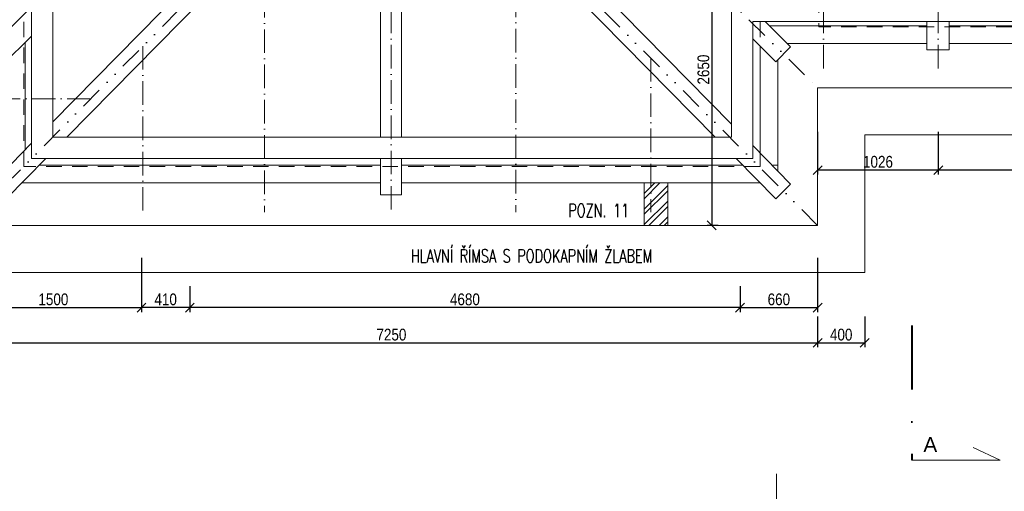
# Model space of a CAD drawing. Header units: millimetres. Extents: x -300958 to -108039, y 30118 to 292543.
# Tile 233 of 256: x -201169 to -192795, y 157382 to 161394. Entities that reach past the tile are written whole.
import ezdxf

# ---------------------------------------------------------------- set-up
doc = ezdxf.new("R2010")
doc.units = ezdxf.units.MM
doc.header["$MEASUREMENT"] = 0
for name, pattern in [('CERCHOVANA1', [6, 4, -1, 0, -1]), ('DGN Style 2', [879.857395, 527.914437, -351.942958]), ('DGN Style 4', [1094.119168, 546.717885, -273.358943, 0.683397, -273.358943]), ('Divide', [31.75, 12.7, -6.35, 0, -6.35, 0, -6.35])]:
    doc.linetypes.add(name, pattern=pattern)
doc.layers.get('0').update_dxf_attribs({"lineweight": 13})
doc.layers.get('Defpoints').update_dxf_attribs({"color": 3, "lineweight": 13})
for name, color, linetype, lineweight in [('A_Krokev', 134, 'CERCHOVANA1', 9), ('A_Pozednice', 102, 'Continuous', 9), ('A_Vazné trámy', 52, 'Continuous', 9), ('A_Vodorovné prvky krovu', 133, 'Continuous', 9), ('C_Lomy střešním pláštěm', 223, 'Divide', 30), ('dims', 7, 'Continuous', 9), ('legenda', 7, 'Continuous', 13), ('Materiály', 1, 'Continuous', 13), ('popis', 7, 'Continuous', 9), ('RAMECEK', 7, 'Continuous', 0), ('rez', 7, 'Continuous', 13), ('tenka', 7, 'Continuous', 13), ('walls pod', 7, 'Continuous', 13)]:
    doc.layers.add(name, color=color, linetype=linetype, lineweight=lineweight)
doc.styles.add('GENERATED_STYLE_8', font='arial.ttf')
doc.styles.add('STYLE-0', font='ARIALN.TTF')
doc.styles.add('Style-Arial', font='arial.ttf')
doc.dimstyles.new('arch', dxfattribs={"dimscale": 50, "dimtxt": 2.5, "dimasz": 2.5, "dimexe": 1.25, "dimexo": 0.9, "dimtad": 1, "dimdec": 0, "dimtxsty": 'STYLE-0', "dimblk": 'ARCHTICK', "dimcen": 2.5, "dimadec": 0, "dimazin": 0, "dimtfac": 1, "dimtdec": 0, "dimtmove": 2, "dimatfit": 3, "dimldrblk": 'ARCHTICK', "dimfxl": 0, "dimarcsym": 0})

# ---------------------------------------------------------------- blocks, each defined once
blk = doc.blocks.new('*U49')
at = {"layer": 'RAMECEK', "linetype": 'Continuous', "lineweight": 0}
blk.add_line((-5250, -11137.5), (-5250, -10837.5), dxfattribs=at)
blk = doc.blocks.new('*U7')
at = {"layer": 'rez', "linetype": 'DGN Style 4', "lineweight": 40}
blk.add_line((-376.1, 573.9), (-376.1, -573.9), dxfattribs=at)
at = {"layer": 'rez', "linetype": 'Continuous', "lineweight": 0, "flags": 128}
blk.add_lwpolyline([(-376.1, -573.9), (376.1, -573.9), (146.2, -463.7)], dxfattribs=at)
blk = doc.blocks.new('_ArchTick')
at = {"color": 0, "linetype": 'ByBlock', "flags": 128}
blk.add_lwpolyline([(-0.5, -0.5), (0.5, 0.5)], dxfattribs=at)
blk = doc.blocks.new('*D2630')
at = {"layer": 'Defpoints', "color": 0, "linetype": 'Continuous'}
for p in [(-201632.6, 159445), (-200132.6, 159445), (-200132.6, 158945)]:
    blk.add_point(p, dxfattribs=at)
at = {"layer": 'dims', "color": 0, "linetype": 'Continuous', "lineweight": -2}
for p, q in [((-201632.6, 159370), (-201632.6, 158907.5)), ((-200132.6, 159370), (-200132.6, 158907.5)), ((-201632.6, 158945), (-200132.6, 158945))]:
    blk.add_line(p, q, dxfattribs=at)
at = {"layer": 'dims', "color": 0, "linetype": 'Continuous', "lineweight": -2, "xscale": 75, "yscale": 75, "zscale": 75, "rotation": 180}
blk.add_blockref('_ArchTick', (-201632.6, 158945), dxfattribs=at)
at = {"layer": 'dims', "color": 0, "linetype": 'Continuous', "lineweight": -2, "xscale": 75, "yscale": 75, "zscale": 75}
blk.add_blockref('_ArchTick', (-200132.6, 158945), dxfattribs=at)
at = {"layer": 'dims', "color": 0, "linetype": 'Continuous', "insert": (-200882.6, 159014.8), "char_height": 100, "attachment_point": 5, "style": 'STYLE-0'}
blk.add_mtext('1500', dxfattribs=at)
blk = doc.blocks.new('*D2631')
at = {"layer": 'Defpoints', "color": 0, "linetype": 'Continuous'}
for p in [(-194382.6, 159445), (-195042.6, 159126.8), (-194382.6, 158945)]:
    blk.add_point(p, dxfattribs=at)
at = {"layer": 'dims', "color": 0, "linetype": 'Continuous', "lineweight": -2}
for p, q in [((-194382.6, 159370), (-194382.6, 158907.5)), ((-195042.6, 159051.8), (-195042.6, 158907.5)), ((-195042.6, 158945), (-194382.6, 158945))]:
    blk.add_line(p, q, dxfattribs=at)
at = {"layer": 'dims', "color": 0, "linetype": 'Continuous', "lineweight": -2, "xscale": 75, "yscale": 75, "zscale": 75, "rotation": 180}
blk.add_blockref('_ArchTick', (-195042.6, 158945), dxfattribs=at)
at = {"layer": 'dims', "color": 0, "linetype": 'Continuous', "lineweight": -2, "xscale": 75, "yscale": 75, "zscale": 75}
blk.add_blockref('_ArchTick', (-194382.6, 158945), dxfattribs=at)
at = {"layer": 'dims', "color": 0, "linetype": 'Continuous', "insert": (-194712.6, 159014.8), "char_height": 100, "attachment_point": 5, "style": 'STYLE-0'}
blk.add_mtext('660', dxfattribs=at)
blk = doc.blocks.new('*D2632')
at = {"layer": 'Defpoints', "color": 0, "linetype": 'Continuous'}
for p in [(-201632.6, 158945), (-194382.6, 158945), (-194382.6, 158645)]:
    blk.add_point(p, dxfattribs=at)
at = {"layer": 'dims', "color": 0, "linetype": 'Continuous', "lineweight": -2}
for p, q in [((-201632.6, 158870), (-201632.6, 158607.5)), ((-194382.6, 158870), (-194382.6, 158607.5)), ((-201632.6, 158645), (-194382.6, 158645))]:
    blk.add_line(p, q, dxfattribs=at)
at = {"layer": 'dims', "color": 0, "linetype": 'Continuous', "lineweight": -2, "xscale": 75, "yscale": 75, "zscale": 75, "rotation": 180}
blk.add_blockref('_ArchTick', (-201632.6, 158645), dxfattribs=at)
at = {"layer": 'dims', "color": 0, "linetype": 'Continuous', "lineweight": -2, "xscale": 75, "yscale": 75, "zscale": 75}
blk.add_blockref('_ArchTick', (-194382.6, 158645), dxfattribs=at)
at = {"layer": 'dims', "color": 0, "linetype": 'Continuous', "insert": (-198007.6, 158714.8), "char_height": 100, "attachment_point": 5, "style": 'STYLE-0'}
blk.add_mtext('7250', dxfattribs=at)
blk = doc.blocks.new('*D2642')
at = {"layer": 'Defpoints', "color": 0, "linetype": 'Continuous'}
for p in [(-193356.7, 160515), (-189360.3, 160515), (-193356.7, 160115)]:
    blk.add_point(p, dxfattribs=at)
at = {"layer": 'dims', "color": 0, "linetype": 'Continuous', "lineweight": -2}
for p, q in [((-193356.7, 160440), (-193356.7, 160077.5)), ((-189360.3, 160440), (-189360.3, 160077.5)), ((-189360.3, 160115), (-193356.7, 160115))]:
    blk.add_line(p, q, dxfattribs=at)
at = {"layer": 'dims', "color": 0, "linetype": 'Continuous', "lineweight": -2, "xscale": 75, "yscale": 75, "zscale": 75, "rotation": 180}
blk.add_blockref('_ArchTick', (-193356.7, 160115), dxfattribs=at)
at = {"layer": 'dims', "color": 0, "linetype": 'Continuous', "lineweight": -2, "xscale": 75, "yscale": 75, "zscale": 75}
blk.add_blockref('_ArchTick', (-189360.3, 160115), dxfattribs=at)
at = {"layer": 'dims', "color": 0, "linetype": 'Continuous', "insert": (-191358.5, 160184.8), "char_height": 100, "attachment_point": 5, "style": 'STYLE-0'}
blk.add_mtext('3996', dxfattribs=at)
blk = doc.blocks.new('*D2643')
at = {"layer": 'Defpoints', "color": 0, "linetype": 'Continuous'}
for p in [(-194382.6, 160515), (-193356.7, 160515), (-194382.6, 160115)]:
    blk.add_point(p, dxfattribs=at)
at = {"layer": 'dims', "color": 0, "linetype": 'Continuous', "lineweight": -2}
for p, q in [((-194382.6, 160440), (-194382.6, 160077.5)), ((-193356.7, 160440), (-193356.7, 160077.5)), ((-193356.7, 160115), (-194382.6, 160115))]:
    blk.add_line(p, q, dxfattribs=at)
at = {"layer": 'dims', "color": 0, "linetype": 'Continuous', "lineweight": -2, "xscale": 75, "yscale": 75, "zscale": 75, "rotation": 180}
blk.add_blockref('_ArchTick', (-194382.6, 160115), dxfattribs=at)
at = {"layer": 'dims', "color": 0, "linetype": 'Continuous', "lineweight": -2, "xscale": 75, "yscale": 75, "zscale": 75}
blk.add_blockref('_ArchTick', (-193356.7, 160115), dxfattribs=at)
at = {"layer": 'dims', "color": 0, "linetype": 'Continuous', "insert": (-193869.6, 160184.8), "char_height": 100, "attachment_point": 5, "style": 'STYLE-0'}
blk.add_mtext('1026', dxfattribs=at)
blk = doc.blocks.new('*D2231')
at = {"layer": 'Defpoints', "color": 0, "linetype": 'Continuous'}
for p in [(-195152.9, 162295), (-195284, 159645), (-195152.9, 159645)]:
    blk.add_point(p, dxfattribs=at)
at = {"layer": 'dims', "color": 0, "linetype": 'Continuous', "lineweight": -2}
for p, q in [((-195227.9, 162295), (-195321.5, 162295)), ((-195284, 162295), (-195284, 159645)), ((-195227.9, 159645), (-195321.5, 159645))]:
    blk.add_line(p, q, dxfattribs=at)
at = {"layer": 'dims', "color": 0, "linetype": 'Continuous', "lineweight": -2, "xscale": 75, "yscale": 75, "zscale": 75}
for p, rotation in [((-195284, 162295), 90), ((-195284, 159645), 270)]:
    blk.add_blockref('_ArchTick', p, dxfattribs=dict(at, rotation=rotation))
at = {"layer": 'dims', "color": 0, "linetype": 'Continuous', "insert": (-195353.8, 160970), "char_height": 100, "attachment_point": 5, "rotation": 90, "style": 'STYLE-0'}
blk.add_mtext('2650', dxfattribs=at)
blk = doc.blocks.new('*D2236')
at = {"layer": 'Defpoints', "color": 0, "linetype": 'Continuous'}
for p in [(-194382.6, 158945), (-193982.6, 158945), (-193982.6, 158645)]:
    blk.add_point(p, dxfattribs=at)
at = {"layer": 'dims', "color": 0, "linetype": 'Continuous', "lineweight": -2}
for p, q in [((-194382.6, 158870), (-194382.6, 158607.5)), ((-193982.6, 158870), (-193982.6, 158607.5)), ((-194382.6, 158645), (-193982.6, 158645))]:
    blk.add_line(p, q, dxfattribs=at)
at = {"layer": 'dims', "color": 0, "linetype": 'Continuous', "lineweight": -2, "xscale": 75, "yscale": 75, "zscale": 75, "rotation": 180}
blk.add_blockref('_ArchTick', (-194382.6, 158645), dxfattribs=at)
at = {"layer": 'dims', "color": 0, "linetype": 'Continuous', "lineweight": -2, "xscale": 75, "yscale": 75, "zscale": 75}
blk.add_blockref('_ArchTick', (-193982.6, 158645), dxfattribs=at)
at = {"layer": 'dims', "color": 0, "linetype": 'Continuous', "insert": (-194182.6, 158714.8), "char_height": 100, "attachment_point": 5, "style": 'STYLE-0'}
blk.add_mtext('400', dxfattribs=at)
blk = doc.blocks.new('*D2237')
at = {"layer": 'Defpoints', "color": 0, "linetype": 'Continuous'}
for p in [(-200132.6, 159201.8), (-199722.6, 159201.8), (-200132.6, 158945)]:
    blk.add_point(p, dxfattribs=at)
at = {"layer": 'dims', "color": 0, "linetype": 'Continuous', "lineweight": -2}
for p, q in [((-200132.6, 159126.8), (-200132.6, 158907.5)), ((-199722.6, 159126.8), (-199722.6, 158907.5)), ((-199722.6, 158945), (-200132.6, 158945))]:
    blk.add_line(p, q, dxfattribs=at)
at = {"layer": 'dims', "color": 0, "linetype": 'Continuous', "lineweight": -2, "xscale": 75, "yscale": 75, "zscale": 75, "rotation": 180}
blk.add_blockref('_ArchTick', (-200132.6, 158945), dxfattribs=at)
at = {"layer": 'dims', "color": 0, "linetype": 'Continuous', "lineweight": -2, "xscale": 75, "yscale": 75, "zscale": 75}
blk.add_blockref('_ArchTick', (-199722.6, 158945), dxfattribs=at)
at = {"layer": 'dims', "color": 0, "linetype": 'Continuous', "insert": (-199927.6, 159014.8), "char_height": 100, "attachment_point": 5, "style": 'STYLE-0'}
blk.add_mtext('410', dxfattribs=at)
blk = doc.blocks.new('*D2238')
at = {"layer": 'Defpoints', "color": 0, "linetype": 'Continuous'}
for p in [(-199722.6, 159201.8), (-195042.6, 159201.8), (-199722.6, 158945)]:
    blk.add_point(p, dxfattribs=at)
at = {"layer": 'dims', "color": 0, "linetype": 'Continuous', "lineweight": -2}
for p, q in [((-199722.6, 159126.8), (-199722.6, 158907.5)), ((-195042.6, 159126.8), (-195042.6, 158907.5)), ((-195042.6, 158945), (-199722.6, 158945))]:
    blk.add_line(p, q, dxfattribs=at)
at = {"layer": 'dims', "color": 0, "linetype": 'Continuous', "lineweight": -2, "xscale": 75, "yscale": 75, "zscale": 75, "rotation": 180}
blk.add_blockref('_ArchTick', (-199722.6, 158945), dxfattribs=at)
at = {"layer": 'dims', "color": 0, "linetype": 'Continuous', "lineweight": -2, "xscale": 75, "yscale": 75, "zscale": 75}
blk.add_blockref('_ArchTick', (-195042.6, 158945), dxfattribs=at)
at = {"layer": 'dims', "color": 0, "linetype": 'Continuous', "insert": (-197382.6, 159014.8), "char_height": 100, "attachment_point": 5, "style": 'STYLE-0'}
blk.add_mtext('4680', dxfattribs=at)

msp = doc.modelspace()

# ---------------------------------------------------------------- hatches: boundary and pattern name
at = {"layer": 'Materiály', "linetype": 'Continuous', "lineweight": 0}
h = msp.add_hatch(dxfattribs=at)
h.set_pattern_fill('ANSI32', color=256, scale=250, style=0)
h.set_pattern_definition([(45, (31500, 0), (-66.29126, 66.29126), []), (45, (31544.19, 0), (-66.29126, 66.29126), [])])
h.paths.add_polyline_path([(-195657.6, 160005.9), (-195857.6, 160005.9), (-195857.6, 159645), (-195657.6, 159645)])

# ---------------------------------------------------------------- linework, layer by layer
at = {"layer": 'A_Krokev', "ltscale": 50}
for p, q in [((-198011.1, 163280.2), (-198011.1, 159756.1)), ((-194334.1, 162680), (-194334.1, 160961.8)), ((-193357.5, 162680), (-193356.7, 160961.8)), ((-199087.1, 162212.3), (-199087.1, 159756.1)), ((-196949.3, 162216.5), (-196949.3, 159756.1)), ((-200120.6, 161170.3), (-200120.6, 159756.1)), ((-195802.6, 161067.6), (-195802.6, 159756.1)), ((-200565, 160722.3), (-201473.2, 160722.3))]:
    msp.add_line(p, q, dxfattribs=at)
at = {"layer": 'A_Pozednice', "ltscale": 0.4}
for points in [[(-193453.5, 161341.3), (-194792.3, 161341.3)], [(-189457.1, 161341.3), (-193263.5, 161341.3)], [(-201122.7, 160288.3), (-201122.7, 161200.8)], [(-194871.7, 161169.5), (-194871.7, 160260.1)], [(-194641.4, 161191.3), (-193453.5, 161191.3)], [(-193263.5, 161191.3), (-189457.1, 161191.3)], [(-194721.7, 160107.8), (-194721.7, 161052.8)], [(-198100, 160155.9), (-201003.6, 160155.9)], [(-195018.7, 160155.9), (-197922.2, 160155.9)], [(-194721.7, 160107.8), (-194721.7, 160155.9), (-194769.1, 160155.9)], [(-201151.3, 160005.9), (-198100, 160005.9)], [(-197922.2, 160005.9), (-194871, 160005.9)]]:
    msp.add_lwpolyline(points, dxfattribs=at)
at = {"layer": 'A_Vazné trámy', "ltscale": 0.4}
for points in [[(-198496.4, 162955), (-200888.5, 160526.1)], [(-200768.4, 160394.6), (-198246.8, 162955)], [(-198100, 162955), (-198100, 160394.6)], [(-197922.2, 160394.6), (-197922.2, 162955)], [(-195253.8, 160394.6), (-197775.4, 162955)], [(-197525.9, 162955), (-195114.8, 160506.9)], [(-201068.5, 161504.8), (-201439.3, 161137.5), (-201314.2, 161011.2), (-201068.5, 161254.5)], [(-194829.1, 161377.8), (-194612.2, 161162.3), (-194738, 161036.6), (-194934.8, 161232.2)], [(-193263.5, 161377.8), (-193263.5, 161138.1), (-193453.5, 161138.1), (-193453.5, 161377.8)], [(-201068.5, 160343.3), (-201410, 159996.6), (-201284.3, 159870.9), (-200945.7, 160214.6)], [(-194934.8, 160324.1), (-194612.2, 159996.6), (-194738, 159870.9), (-195076.5, 160214.6)], [(-198100, 160214.6), (-198100, 159904.8), (-197922.2, 159904.8), (-197922.2, 160214.6)]]:
    msp.add_lwpolyline(points, dxfattribs=at)
at = {"layer": 'A_Vodorovné prvky krovu'}
for points in [[(-185405.1, 176548.9), (-201068.5, 176548.9), (-201068.5, 160214.6), (-194934.8, 160214.6), (-194934.8, 161377.8), (-185284.9, 161377.8)], [(-185405.1, 176548.9), (-201068.5, 176548.9), (-201068.5, 160214.6), (-194934.8, 160214.6), (-194934.8, 161377.8), (-185284.9, 161377.8)], [(-185405.1, 176368.9), (-200888.5, 176368.9), (-200888.5, 160394.6), (-195114.8, 160394.6), (-195114.8, 161557.8), (-185284.9, 161557.8)], [(-185405.1, 176368.9), (-200888.5, 176368.9), (-200888.5, 160394.6), (-195114.8, 160394.6), (-195114.8, 161557.8), (-185284.9, 161557.8)]]:
    msp.add_lwpolyline(points, dxfattribs=at)
at = {"layer": 'C_Lomy střešním pláštěm', "ltscale": 15}
for points in [[(-201632.6, 159645), (-198011.1, 163297), (-198011.1, 164414.3), (-194382.6, 160815)], [(-194382.6, 159645), (-198011.1, 163280.2)]]:
    msp.add_lwpolyline(points, dxfattribs=at)
at = {"layer": 'tenka', "linetype": 'DGN Style 2', "lineweight": 0, "ltscale": 0.25}
for p, q in [((-185472.6, 161335), (-194372.6, 161335)), ((-194872.6, 160145), (-201132.6, 160145))]:
    msp.add_line(p, q, dxfattribs=at)
at = {"layer": 'tenka', "linetype": 'Continuous'}
for p, q in [((-195857.6, 159645), (-195857.6, 160005.9)), ((-195657.6, 159645), (-195657.6, 160005.9))]:
    msp.add_line(p, q, dxfattribs=at)
at = {"layer": 'tenka', "linetype": 'Continuous', "lineweight": 0, "flags": 128}
msp.add_lwpolyline([(-185182.6, 177495), (-202032.6, 177495), (-202032.6, 159245), (-193982.6, 159245), (-193982.6, 160415), (-185282.6, 160415)], dxfattribs=at)
at = {"layer": 'tenka', "linetype": 'Continuous', "flags": 128}
msp.add_lwpolyline([(-185182.6, 177095), (-201632.6, 177095), (-201632.6, 159645), (-194382.6, 159645), (-194382.6, 160815), (-185282.6, 160815)], dxfattribs=at)
at = {"layer": 'walls pod', "linetype": 'DGN Style 2', "ltscale": 0.25}
for p, q in [((-201132.6, 160145), (-201132.6, 170015)), ((-194872.6, 160145), (-194872.6, 170015)), ((-194372.6, 167525), (-194372.6, 161335))]:
    msp.add_line(p, q, dxfattribs=at)

# ---------------------------------------------------------------- block references
at = {"layer": 'RAMECEK', "linetype": 'Continuous', "lineweight": 0}
msp.add_blockref('*U49', (-189482.6, 168370), dxfattribs=at)
at = {"layer": 'rez', "linetype": 'DGN Style 4', "lineweight": 40}
msp.add_blockref('*U7', (-193206.5, 158220.3), dxfattribs=at)

# ---------------------------------------------------------------- texts
at = {"layer": 'legenda', "linetype": 'Continuous', "lineweight": 0, "insert": (-196503.9, 159771.6), "char_height": 112, "attachment_point": 4, "rotation": 0.00116, "line_spacing_factor": 0.765173, "style": 'Style-Arial'}
msp.add_mtext('{\\Fromans|c0;\\W0.71429;POZN. \\Fromans|c238;11}', dxfattribs=at)
at = {"layer": 'popis', "linetype": 'Continuous', "insert": (-197842.9, 159384.7), "char_height": 112, "attachment_point": 4, "rotation": 0.00116, "line_spacing_factor": 0.765173, "style": 'Style-Arial'}
msp.add_mtext('{\\Fromans|c238;\\W0.71429;HLAVNÍ ŘÍMSA S PODOKAPNÍM ŽLABEM}', dxfattribs=at)
at = {"layer": 'rez', "linetype": 'Continuous', "lineweight": 0, "insert": (-193482.8, 157718.3), "char_height": 125, "width": 286.438, "attachment_point": 7, "style": 'GENERATED_STYLE_8'}
msp.add_mtext('A', dxfattribs=at)

# ---------------------------------------------------------------- dimensions: what is measured, and where the dimension line sits
at = {"layer": 'dims', "linetype": 'Continuous'}
for base, p1, p2, angle, override, picture, middle in [((-195284, 159645), (-195152.9, 162295), (-195152.9, 159645), 270, {"dimtxt": 2, "dimasz": 1.5, "dimexe": 0.75, "dimexo": 1.5, "dimgap": 0.375, "dimcen": 0.05}, '*D2231', (-195353.8, 160970)), ((-194382.6, 160115), (-193356.7, 160515), (-194382.6, 160515), 180, {"dimtxt": 2, "dimasz": 1.5, "dimexe": 0.75, "dimexo": 1.5, "dimgap": 0.375, "dimcen": 0.05}, '*D2643', (-193869.6, 160184.8)), ((-193356.7, 160115), (-189360.3, 160515), (-193356.7, 160515), 180, {"dimtxt": 2, "dimasz": 1.5, "dimexe": 0.75, "dimexo": 1.5, "dimgap": 0.375, "dimcen": 0.05}, '*D2642', (-191358.5, 160184.8)), ((-200132.6, 158945), (-199722.6, 159201.8), (-200132.6, 159201.8), 180, {"dimtxt": 2, "dimasz": 1.5, "dimexe": 0.75, "dimexo": 1.5, "dimgap": 0.375, "dimcen": 0.001}, '*D2237', (-199927.6, 159014.8)), ((-199722.6, 158945), (-195042.6, 159201.8), (-199722.6, 159201.8), 180, {"dimtxt": 2, "dimasz": 1.5, "dimexe": 0.75, "dimexo": 1.5, "dimgap": 0.375, "dimcen": 0.001}, '*D2238', (-197382.6, 159014.8))]:
    dim = msp.add_linear_dim(base=base, p1=p1, p2=p2, angle=angle, dimstyle='arch', override=override, dxfattribs=at)
    dim.commit()
    dim.dimension.update_dxf_attribs({"geometry": picture, "text_midpoint": middle})
for base, p1, p2, picture, middle in [((-200132.6, 158945), (-201632.6, 159445), (-200132.6, 159445), '*D2630', (-200882.6, 159014.8)), ((-194382.6, 158945), (-195042.6, 159126.8), (-194382.6, 159445), '*D2631', (-194712.6, 159014.8)), ((-194382.6, 158645), (-201632.6, 158945), (-194382.6, 158945), '*D2632', (-198007.6, 158714.8)), ((-193982.6, 158645), (-194382.6, 158945), (-193982.6, 158945), '*D2236', (-194182.6, 158714.8))]:
    dim = msp.add_linear_dim(base=base, p1=p1, p2=p2, dimstyle='arch', override={"dimtxt": 2, "dimasz": 1.5, "dimexe": 0.75, "dimexo": 1.5, "dimgap": 0.375, "dimcen": 0.05}, dxfattribs=at)
    dim.commit()
    dim.dimension.update_dxf_attribs({"geometry": picture, "text_midpoint": middle})

doc.saveas('drawing.dxf')
